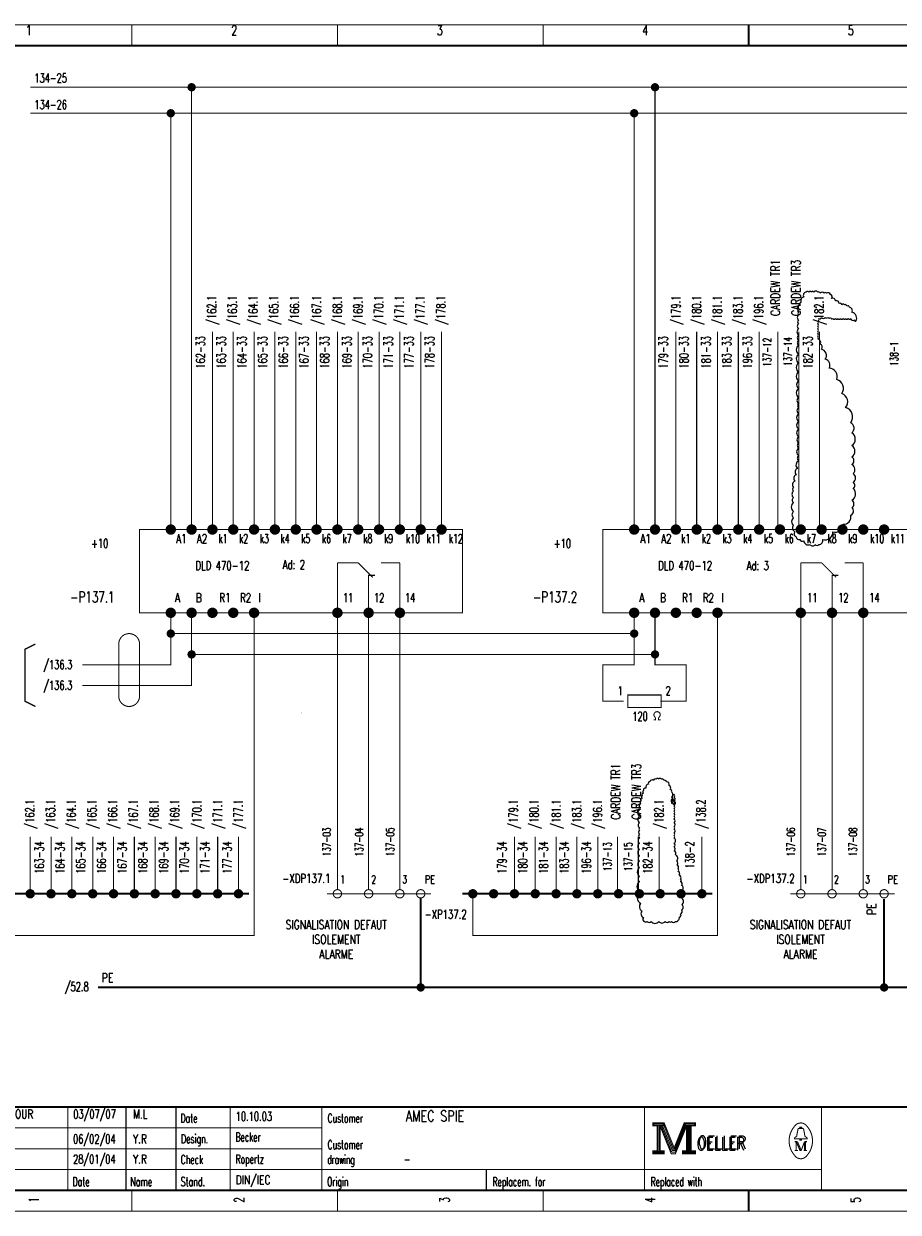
# Model space of a CAD drawing. Header units: centimetres. Extents: x 0 to 491, y -1040 to 69.
# Tile 132 of 181: x 353 to 374, y -520 to -491. Entities that reach past the tile are written whole.
import ezdxf
from ezdxf.enums import TextEntityAlignment as Align

# ---------------------------------------------------------------- set-up
doc = ezdxf.new("R2010")
doc.units = ezdxf.units.CM
doc.header["$MEASUREMENT"] = 0
doc.linetypes.add('GESTRICHELT', pattern=[3.75, 3, -0.75])
doc.linetypes.add('STRICH-PUNKT', pattern=[4.7, 3, -0.75, 0.2, -0.75])
doc.layers.get('0').update_dxf_attribs({"color": 9, "linetype": 'CONTINUOUS'})
doc.styles.get("Standard").update_dxf_attribs({"font": 'romans.shx', "bigfont": 'TXT.shx'})

# ---------------------------------------------------------------- blocks, each defined once
blk = doc.blocks.new('BCIRCLE_FILLED')
at = {"color": 0, "linetype": 'Continuous', "const_width": 1, "flags": 128}
blk.add_lwpolyline([(0.5, 0, 1), (-0.5, 0, 1)], format="xyb", close=True, dxfattribs=at)

msp = doc.modelspace()

# ---------------------------------------------------------------- linework, layer by layer
at = {"color": 7, "flags": 128}
for points, const_width in [([(350, -505.75), (350, -491.5), (390.5, -491.5), (390.5, -520), (350, -520), (350, -505.75)], 0.025), ([(384.851, -493), (353, -493)], 0.025), ([(356.875, -493), (356.875, -503.625)], 0.025), ([(368, -493), (368, -503.625)], 0.025), ([(384.851, -493.625), (353, -493.625)], 0.025), ([(356.375, -493.625), (356.375, -503.625)], 0.025), ([(367.5, -493.625), (367.5, -503.625)], 0.025), ([(357.375, -498.875), (357.375, -503.625)], 0.025), ([(357.875, -498.875), (357.875, -503.625)], 0.025), ([(358.375, -498.875), (358.375, -503.625)], 0.025), ([(358.875, -498.875), (358.875, -503.625)], 0.025), ([(359.375, -498.875), (359.375, -503.625)], 0.025), ([(359.875, -498.875), (359.875, -503.625)], 0.025), ([(360.375, -498.875), (360.375, -503.625)], 0.025), ([(360.875, -498.875), (360.875, -503.625)], 0.025), ([(361.375, -498.875), (361.375, -503.625)], 0.025), ([(361.875, -498.875), (361.875, -503.625)], 0.025), ([(362.375, -498.875), (362.375, -503.625)], 0.025), ([(362.875, -498.875), (362.875, -503.625)], 0.025), ([(368.5, -498.875), (368.5, -503.625)], 0.025), ([(369, -498.875), (369, -503.625)], 0.025), ([(369.5, -498.875), (369.5, -503.625)], 0.025), ([(370, -498.875), (370, -503.625)], 0.025), ([(370.5, -498.875), (370.5, -503.625)], 0.025), ([(370.95, -498.875), (370.95, -503.6)], 0.025), ([(371.45, -498.875), (371.45, -503.6)], 0.025), ([(371.95, -498.875), (371.95, -503.625)], 0.025), ([(361.125, -505.525), (361.125, -504.725), (361.275, -504.725)], 0.025), ([(372.25, -505.525), (372.25, -504.725), (372.4, -504.725)], 0.025), ([(352.5, -512.425), (352.5, -513.375), (358.375, -513.375), (358.375, -505.625)], 0.025), ([(354.25, -506.875), (356.375, -506.875), (356.375, -505.625)], 0.025), ([(354.25, -507.375), (356.875, -507.375), (356.875, -505.625)], 0.025), ([(367.5, -505.625), (367.5, -506.125), (356.375, -506.125)], 0.025), ([(368, -505.625), (368, -506.625), (356.875, -506.625)], 0.025), ([(360.375, -512.275), (360.375, -505.625)], 0.025), ([(361.125, -512.275), (361.125, -505.625)], 0.025), ([(361.875, -512.275), (361.875, -505.625)], 0.025), ([(369.5, -505.625), (369.5, -513.375), (363.625, -513.375), (363.625, -512.425)], 0.025), ([(371.5, -512.275), (371.5, -505.625)], 0.025), ([(372.25, -512.275), (372.25, -505.625)], 0.025), ([(373, -512.275), (373, -505.625)], 0.025), ([(355.4, -506.125), (355.35, -506.125)], 0.025), ([(367.5, -506.125), (367.5, -506.875), (366.75, -506.875), (366.75, -507.75), (367.25, -507.75)], 0.025), ([(353.125, -506.375), (352.875, -506.5), (352.875, -507.75), (353.125, -507.875), (353.125, -507.875)], 0.03), ([(368, -506.625), (368, -506.875), (368.75, -506.875), (368.75, -507.75), (368.125, -507.75)], 0.025), ([(359.51, -508.025), (359.5, -508.025)], 0.025), ([(368.015, -508.145), (368.015, -508.195), (367.965, -508.195)], 0.025), ([(368.085, -508.145), (368.085, -508.195), (368.135, -508.195)], 0.025), ([(353, -511), (353, -512.375)], 0.025), ([(353.5, -511), (353.5, -512.375)], 0.025), ([(354, -511), (354, -512.375)], 0.025), ([(354.5, -511), (354.5, -512.375)], 0.025), ([(355, -511), (355, -512.375)], 0.025), ([(355.5, -511), (355.5, -512.375)], 0.025), ([(356, -511), (356, -512.375)], 0.025), ([(356.5, -511), (356.5, -512.375)], 0.025), ([(357, -511), (357, -512.375)], 0.025), ([(357.5, -511), (357.5, -512.375)], 0.025), ([(358, -511), (358, -512.375)], 0.025), ([(364.625, -511), (364.625, -512.375)], 0.025), ([(365.125, -511), (365.125, -512.375)], 0.025), ([(365.625, -511), (365.625, -512.375)], 0.025), ([(366.125, -511), (366.125, -512.375)], 0.025), ([(366.625, -511), (366.625, -512.375)], 0.025), ([(367.1, -511), (367.1, -512.35)], 0.025), ([(367.6, -511), (367.6, -512.35)], 0.025), ([(368.1, -511), (368.1, -512.375)], 0.025), ([(369.125, -512.375), (369.125, -511)], 0.025), ([(367.95, -517.88), (367.95, -517.95), (368.05, -517.95), (368.05, -518.55), (367.95, -518.55), (367.95, -518.62), (368.22, -518.62), (368.22, -518.55), (368.12, -518.55), (368.12, -517.95), (368.22, -517.95), (368.22, -517.88), (367.95, -517.88)], 0.025), ([(368.22, -517.88), (368.46, -518.48), (368.7, -517.88)], 0.025), ([(368.7, -517.88), (368.7, -517.95), (368.8, -517.95), (368.8, -518.55), (368.7, -518.55), (368.7, -518.62), (368.97, -518.62), (368.97, -518.55), (368.87, -518.55), (368.87, -517.95), (368.97, -517.95), (368.97, -517.88), (368.7, -517.88)], 0.025), ([(368.07, -517.93), (368.07, -518.57), (368.1, -518.57), (368.1, -517.93)], 0.025), ([(368.12, -517.95), (368.39, -518.62), (368.49, -518.62), (368.76, -517.95)], 0.025), ([(368.18, -517.95), (368.42, -518.54), (368.46, -518.54)], 0.025), ([(368.22, -517.95), (368.44, -518.51), (368.47, -518.51)], 0.025), ([(368.46, -518.58), (368.49, -518.58), (368.74, -517.95)], 0.025), ([(368.46, -518.54), (368.48, -518.54), (368.72, -517.95)], 0.025), ([(368.76, -517.95), (368.76, -518.55), (368.66, -518.55), (368.66, -518.62), (368.71, -518.62)], 0.025), ([(368.78, -517.93), (368.78, -518.57), (368.83, -518.57), (368.83, -517.93), (368.85, -517.93), (368.85, -518.57)], 0.025), ([(371.48, -518.26), (371.35, -518.26), (371.35, -518.24), (371.4, -518.2), (371.43, -518.04)], 0.025), ([(371.48, -518.01), (371.48, -517.98), (371.52, -517.98), (371.52, -518.01)], 0.025), ([(371.52, -518.26), (371.65, -518.26), (371.65, -518.24), (371.6, -518.2), (371.57, -518.04)], 0.025), ([(371.39, -518.33), (371.39, -518.54), (371.35, -518.54)], 0.025), ([(371.39, -518.33), (371.48, -518.54), (371.51, -518.54)], 0.025)]:
    msp.add_lwpolyline(points, dxfattribs=dict(at, const_width=const_width))
for points, const_width in [([(350, -491.5), (390.5, -491.5), (390.5, -520), (350, -520)], 0.025), ([(350.5, -492), (390, -492), (390, -519.5), (350.5, -519.5)], 0.05), ([(350.5, -492), (390, -492), (390, -519.5), (350.5, -519.5)], 0.025), ([(355.625, -503.625), (363.375, -503.625), (363.375, -505.625), (355.625, -505.625)], 0.025), ([(366.75, -503.625), (374.5, -503.625), (374.5, -505.625), (366.75, -505.625)], 0.025), ([(367.35, -507.9), (368.15, -507.9), (368.15, -507.6), (367.35, -507.6)], 0.025), ([(367.97, -517.9), (368.2, -517.9), (368.2, -517.93), (367.97, -517.93)], 0.025), ([(368.72, -517.9), (368.95, -517.9), (368.95, -517.93), (368.72, -517.93)], 0.025), ([(371.48, -518.26), (371.52, -518.26), (371.52, -518.29), (371.48, -518.29)], 0.025), ([(367.97, -518.57), (368.2, -518.57), (368.2, -518.6), (367.97, -518.6)], 0.025), ([(368.68, -518.57), (368.95, -518.57), (368.95, -518.6), (368.68, -518.6)], 0.025)]:
    msp.add_lwpolyline(points, close=True, dxfattribs=dict(at, const_width=const_width))
at = {"color": 7}
for points, const_width in [([(355.438, -491.5), (355.438, -492)], 0.025), ([(360.375, -491.5), (360.375, -492)], 0.025), ([(365.312, -491.5), (365.312, -492)], 0.025), ([(370.25, -492), (370.25, -491.5)], 0.05), ([(370.25, -491.5), (370.25, -492)], 0.025), ([(360.375, -504.425), (360.875, -504.425)], 0.025), ([(360.375, -505.525), (360.375, -504.425)], 0.025), ([(360.875, -504.425), (361.225, -504.775)], 0.025), ([(361.875, -504.425), (361.425, -504.425)], 0.025), ([(361.875, -505.525), (361.875, -504.425)], 0.025), ([(371.5, -504.425), (372, -504.425)], 0.025), ([(371.5, -505.525), (371.5, -504.425)], 0.025), ([(372, -504.425), (372.35, -504.775)], 0.025), ([(373, -504.425), (372.55, -504.425)], 0.025), ([(373, -505.525), (373, -504.425)], 0.025), ([(352.25, -512.375), (358.25, -512.375)], 0.05), ([(363.375, -512.375), (369.375, -512.375)], 0.05), ([(390, -517.5), (350.5, -517.5)], 0.05), ([(353.9, -519.5), (353.9, -517.5)], 0.025), ([(355.3, -519.5), (355.3, -517.5)], 0.025), ([(356.5, -517.5), (356.5, -519.5)], 0.025), ([(357.8, -517.5), (357.8, -519.5)], 0.025), ([(360, -517.5), (360, -519.5)], 0.025), ([(367.75, -517.5), (367.75, -519.5)], 0.025), ([(372, -517.5), (372, -519.5)], 0.025), ([(350.5, -518), (360, -518)], 0.025), ([(368.15, -517.95), (368.4, -518.58)], 0.025), ([(368.47, -518.51), (368.7, -517.94)], 0.025), ([(371.46, -518.01), (371.55, -518.01)], 0.025), ([(371.35, -518.33), (371.42, -518.33)], 0.025), ([(371.42, -518.33), (371.51, -518.54)], 0.025), ([(371.51, -518.54), (371.59, -518.33)], 0.025), ([(371.59, -518.54), (371.59, -518.33)], 0.025), ([(371.59, -518.33), (371.65, -518.33)], 0.025), ([(371.61, -518.33), (371.61, -518.54)], 0.025), ([(350.5, -518.5), (360, -518.5)], 0.025), ([(368.4, -518.58), (368.46, -518.58)], 0.025), ([(371.39, -518.54), (371.43, -518.54)], 0.025), ([(371.65, -518.54), (371.57, -518.54)], 0.025), ([(350.5, -519), (372, -519)], 0.025), ([(363.95, -519), (363.95, -519.5)], 0.025), ([(355.438, -520), (355.438, -519.5)], 0.025), ([(360.375, -520), (360.375, -519.5)], 0.025), ([(365.312, -520), (365.312, -519.5)], 0.025), ([(370.25, -519.5), (370.25, -520)], 0.05), ([(370.25, -520), (370.25, -519.5)], 0.025)]:
    msp.add_lwpolyline(points, dxfattribs=dict(at, const_width=const_width))
at = {"linetype": 'Continuous'}
for points in [[(372.821, -498.62, 0.520567), (372.729, -498.407, 0.520567), (372.668, -498.285, 0.520567), (372.607, -498.255, 0.520567), (372.546, -498.224, 0.520567), (372.485, -498.224, 0.520567), (372.424, -498.194, 0.520567), (372.333, -498.133, 0.520567), (372.241, -498.072, 0.520567), (372.211, -497.98, 0.520567), (372.119, -497.95, 0.520567), (372.058, -497.95, 0.520567), (371.967, -497.95, 0.520567), (371.906, -497.919, 0.520567), (371.814, -497.919, 0.520567), (371.753, -497.919, 0.520567), (371.692, -497.919, 0.520567), (371.631, -497.919, 0.520567), (371.57, -498.041, 0.520567), (371.509, -498.163, 0.520567), (371.479, -498.224, 0.520567), (371.448, -498.316, 0.520567), (371.448, -498.407, 0.520567), (371.448, -498.468, 0.520567), (371.448, -498.59, 0.520567), (371.448, -498.681, 0.520567), (371.448, -498.803, 0.520567), (371.448, -498.956, 0.520567), (371.448, -499.078, 0.520567), (371.448, -499.199, 0.520567), (371.448, -499.413, 0.520567), (371.448, -499.626, 0.520567), (371.448, -499.839, 0.520567), (371.448, -500.053, 0.520567), (371.448, -500.236, 0.520567), (371.448, -500.449, 0.520567), (371.448, -500.601, 0.520567), (371.448, -500.693, 0.520567), (371.448, -500.845, 0.520567), (371.448, -501.028, 0.520567), (371.448, -501.211, 0.520567), (371.448, -501.394, 0.520567), (371.448, -501.546, 0.520567), (371.448, -501.668, 0.520567), (371.448, -501.851, 0.520567), (371.448, -501.973, 0.520567), (371.418, -502.156, 0.520567), (371.387, -502.308, 0.520567), (371.357, -502.46, 0.520567), (371.326, -502.613, 0.520567), (371.326, -502.704, 0.520567), (371.326, -502.857, 0.520567), (371.326, -502.978, 0.520567), (371.326, -503.192, 0.520567), (371.326, -503.344, 0.520567), (371.326, -503.527, 0.520567), (371.357, -503.679, 0.520567), (371.387, -503.801, 0.520567), (371.479, -503.862, 0.520567), (371.57, -503.893, 0.520567), (371.723, -503.984, 0.520567), (371.845, -503.984, 0.520567), (371.936, -503.984, 0.520567), (372.028, -503.862, 0.520567), (372.272, -503.679, 0.520567), (372.516, -503.497, 0.520567), (372.699, -503.283, 0.520567), (372.729, -503.1, 0.520567), (372.729, -502.918, 0.520567), (372.76, -502.643, 0.520567), (372.76, -502.491, 0.520567), (372.76, -502.278, 0.520567), (372.729, -502.064, 0.520567), (372.729, -501.881, 0.520567), (372.729, -501.607, 0.520567), (372.729, -501.302, 0.520567), (372.699, -501.058, 0.520567), (372.577, -500.693, 0.520567), (372.485, -500.358, 0.520567), (372.363, -500.022, 0.520567), (372.18, -499.748, 0.520567), (372.089, -499.535, 0.520567), (371.997, -499.291, 0.520567), (371.967, -499.169, 0.520567), (371.906, -499.047, 0.520567), (371.906, -498.986, 0.520567), (371.906, -498.925, 0.520567), (371.906, -498.864, 0.520567), (371.906, -498.803, 0.520567), (371.906, -498.742, 0.520567), (371.906, -498.681, 0.520567), (371.906, -498.62, 0.520567), (371.936, -498.559, 0.520567), (371.997, -498.529, 0.520567), (372.089, -498.529, 0.520567), (372.15, -498.529, 0.520567), (372.211, -498.529, 0.520567), (372.272, -498.559, 0.520567), (372.333, -498.559, 0.520567), (372.394, -498.559, 0.520567), (372.455, -498.559, 0.520567), (372.516, -498.559, 0.520567), (372.577, -498.559, 0.520567), (372.638, -498.559, 0.520567), (372.699, -498.559, 0.520567), (372.79, -498.59, 0.520567)], [(368.398, -510.205, 0.520567), (368.398, -510.051, 0.520567), (368.398, -509.928, 0.520567), (368.367, -509.867, 0.520567), (368.336, -509.774, 0.520567), (368.275, -509.682, 0.520567), (368.213, -509.651, 0.520567), (368.152, -509.62, 0.520567), (368.09, -509.62, 0.520567), (368.028, -509.62, 0.520567), (367.967, -509.651, 0.520567), (367.874, -509.682, 0.520567), (367.843, -509.743, 0.520567), (367.782, -509.836, 0.520567), (367.72, -509.897, 0.520567), (367.72, -509.959, 0.520567), (367.689, -510.021, 0.520567), (367.689, -510.082, 0.520567), (367.659, -510.144, 0.520567), (367.659, -510.205, 0.520567), (367.628, -510.298, 0.520567), (367.628, -510.359, 0.520567), (367.628, -510.513, 0.520567), (367.628, -510.667, 0.520567), (367.628, -510.79, 0.520567), (367.628, -510.852, 0.520567), (367.628, -510.944, 0.520567), (367.628, -511.036, 0.520567), (367.628, -511.16, 0.520567), (367.628, -511.313, 0.520567), (367.628, -511.467, 0.520567), (367.628, -511.591, 0.520567), (367.628, -511.744, 0.520567), (367.628, -511.96, 0.520567), (367.628, -512.083, 0.520567), (367.628, -512.329, 0.520567), (367.659, -512.606, 0.520567), (367.689, -512.791, 0.520567), (367.72, -512.945, 0.520567), (367.751, -513.037, 0.520567), (367.813, -513.037, 0.520567), (367.905, -513.037, 0.520567), (368.09, -513.037, 0.520567), (368.244, -513.037, 0.520567), (368.336, -513.037, 0.520567), (368.398, -513.037, 0.520567), (368.49, -513.037, 0.520567), (368.552, -513.007, 0.520567), (368.583, -512.945, 0.520567), (368.614, -512.853, 0.520567), (368.644, -512.76, 0.520567), (368.644, -512.637, 0.520567), (368.644, -512.483, 0.520567), (368.644, -512.391, 0.520567), (368.644, -512.299, 0.520567), (368.644, -512.175, 0.520567), (368.614, -512.083, 0.520567), (368.614, -512.022, 0.520567), (368.583, -511.929, 0.520567), (368.552, -511.837, 0.520567), (368.552, -511.775, 0.520567), (368.521, -511.683, 0.520567), (368.521, -511.591, 0.520567), (368.49, -511.437, 0.520567), (368.46, -511.344, 0.520567), (368.46, -511.252, 0.520567), (368.46, -511.16, 0.520567), (368.46, -511.036, 0.520567), (368.46, -510.975, 0.520567), (368.46, -510.913, 0.520567), (368.46, -510.821, 0.520567), (368.46, -510.759, 0.520567), (368.46, -510.667, 0.520567), (368.46, -510.575, 0.520567), (368.46, -510.513, 0.520567), (368.46, -510.452, 0.520567), (368.46, -510.39, 0.520567), (368.46, -510.328, 0.520567), (368.46, -510.267, 0.520567), (368.46, -510.205, 0.520567), (368.46, -510.144, 0.520567), (368.46, -510.051, 0.520567), (368.46, -509.99, 0.520567), (368.429, -510.113, 0.520567), (368.429, -510.205, 0.520567), (368.479, -510.224, 0.520567), (368.479, -510.165, 0.520567), (368.449, -510.12, 0.520567), (368.397, -510.113, 0.520567), (368.404, -510.172, 0.520567)]]:
    msp.add_lwpolyline(points, format="xyb", close=True, dxfattribs=at)
at = {"color": 7, "flags": 128}
for points, const_width in [([(356.475, -503.625, 1), (356.275, -503.625, 1)], 0.05), ([(356.425, -503.625, 1), (356.325, -503.625, 1)], 0.05), ([(356.4, -503.625, 1), (356.35, -503.625, 1)], 0.05), ([(356.975, -503.625, 1), (356.775, -503.625, 1)], 0.05), ([(356.925, -503.625, 1), (356.825, -503.625, 1)], 0.05), ([(356.9, -503.625, 1), (356.85, -503.625, 1)], 0.05), ([(357.475, -503.625, 1), (357.275, -503.625, 1)], 0.05), ([(357.425, -503.625, 1), (357.325, -503.625, 1)], 0.05), ([(357.4, -503.625, 1), (357.35, -503.625, 1)], 0.05), ([(357.975, -503.625, 1), (357.775, -503.625, 1)], 0.05), ([(357.925, -503.625, 1), (357.825, -503.625, 1)], 0.05), ([(357.9, -503.625, 1), (357.85, -503.625, 1)], 0.05), ([(358.475, -503.625, 1), (358.275, -503.625, 1)], 0.05), ([(358.425, -503.625, 1), (358.325, -503.625, 1)], 0.05), ([(358.4, -503.625, 1), (358.35, -503.625, 1)], 0.05), ([(358.975, -503.625, 1), (358.775, -503.625, 1)], 0.05), ([(358.925, -503.625, 1), (358.825, -503.625, 1)], 0.05), ([(358.9, -503.625, 1), (358.85, -503.625, 1)], 0.05), ([(359.475, -503.625, 1), (359.275, -503.625, 1)], 0.05), ([(359.425, -503.625, 1), (359.325, -503.625, 1)], 0.05), ([(359.4, -503.625, 1), (359.35, -503.625, 1)], 0.05), ([(359.975, -503.625, 1), (359.775, -503.625, 1)], 0.05), ([(359.925, -503.625, 1), (359.825, -503.625, 1)], 0.05), ([(359.9, -503.625, 1), (359.85, -503.625, 1)], 0.05), ([(360.475, -503.625, 1), (360.275, -503.625, 1)], 0.05), ([(360.425, -503.625, 1), (360.325, -503.625, 1)], 0.05), ([(360.4, -503.625, 1), (360.35, -503.625, 1)], 0.05), ([(360.975, -503.625, 1), (360.775, -503.625, 1)], 0.05), ([(360.925, -503.625, 1), (360.825, -503.625, 1)], 0.05), ([(360.9, -503.625, 1), (360.85, -503.625, 1)], 0.05), ([(361.475, -503.625, 1), (361.275, -503.625, 1)], 0.05), ([(361.425, -503.625, 1), (361.325, -503.625, 1)], 0.05), ([(361.4, -503.625, 1), (361.35, -503.625, 1)], 0.05), ([(361.975, -503.625, 1), (361.775, -503.625, 1)], 0.05), ([(361.925, -503.625, 1), (361.825, -503.625, 1)], 0.05), ([(361.9, -503.625, 1), (361.85, -503.625, 1)], 0.05), ([(362.475, -503.625, 1), (362.275, -503.625, 1)], 0.05), ([(362.425, -503.625, 1), (362.325, -503.625, 1)], 0.05), ([(362.4, -503.625, 1), (362.35, -503.625, 1)], 0.05), ([(362.975, -503.625, 1), (362.775, -503.625, 1)], 0.05), ([(362.925, -503.625, 1), (362.825, -503.625, 1)], 0.05), ([(362.9, -503.625, 1), (362.85, -503.625, 1)], 0.05), ([(367.6, -503.625, 1), (367.4, -503.625, 1)], 0.05), ([(367.55, -503.625, 1), (367.45, -503.625, 1)], 0.05), ([(367.525, -503.625, 1), (367.475, -503.625, 1)], 0.05), ([(368.1, -503.625, 1), (367.9, -503.625, 1)], 0.05), ([(368.05, -503.625, 1), (367.95, -503.625, 1)], 0.05), ([(368.025, -503.625, 1), (367.975, -503.625, 1)], 0.05), ([(368.6, -503.625, 1), (368.4, -503.625, 1)], 0.05), ([(368.55, -503.625, 1), (368.45, -503.625, 1)], 0.05), ([(368.525, -503.625, 1), (368.475, -503.625, 1)], 0.05), ([(369.1, -503.625, 1), (368.9, -503.625, 1)], 0.05), ([(369.05, -503.625, 1), (368.95, -503.625, 1)], 0.05), ([(369.025, -503.625, 1), (368.975, -503.625, 1)], 0.05), ([(369.6, -503.625, 1), (369.4, -503.625, 1)], 0.05), ([(369.55, -503.625, 1), (369.45, -503.625, 1)], 0.05), ([(369.525, -503.625, 1), (369.475, -503.625, 1)], 0.05), ([(370.1, -503.625, 1), (369.9, -503.625, 1)], 0.05), ([(370.05, -503.625, 1), (369.95, -503.625, 1)], 0.05), ([(370.025, -503.625, 1), (369.975, -503.625, 1)], 0.05), ([(370.6, -503.625, 1), (370.4, -503.625, 1)], 0.05), ([(370.55, -503.625, 1), (370.45, -503.625, 1)], 0.05), ([(370.525, -503.625, 1), (370.475, -503.625, 1)], 0.05), ([(371.1, -503.625, 1), (370.9, -503.625, 1)], 0.05), ([(371.05, -503.625, 1), (370.95, -503.625, 1)], 0.05), ([(371.025, -503.625, 1), (370.975, -503.625, 1)], 0.05), ([(371.6, -503.625, 1), (371.4, -503.625, 1)], 0.05), ([(371.55, -503.625, 1), (371.45, -503.625, 1)], 0.05), ([(371.525, -503.625, 1), (371.475, -503.625, 1)], 0.05), ([(372.1, -503.625, 1), (371.9, -503.625, 1)], 0.05), ([(372.05, -503.625, 1), (371.95, -503.625, 1)], 0.05), ([(372.025, -503.625, 1), (371.975, -503.625, 1)], 0.05), ([(372.6, -503.625, 1), (372.4, -503.625, 1)], 0.05), ([(372.55, -503.625, 1), (372.45, -503.625, 1)], 0.05), ([(372.525, -503.625, 1), (372.475, -503.625, 1)], 0.05), ([(373.1, -503.625, 1), (372.9, -503.625, 1)], 0.05), ([(373.05, -503.625, 1), (372.95, -503.625, 1)], 0.05), ([(373.025, -503.625, 1), (372.975, -503.625, 1)], 0.05), ([(373.6, -503.625, 1), (373.4, -503.625, 1)], 0.05), ([(373.55, -503.625, 1), (373.45, -503.625, 1)], 0.05), ([(373.525, -503.625, 1), (373.475, -503.625, 1)], 0.05), ([(356.475, -505.625, 1), (356.275, -505.625, 1)], 0.05), ([(356.425, -505.625, 1), (356.325, -505.625, 1)], 0.05), ([(356.4, -505.625, 1), (356.35, -505.625, 1)], 0.05), ([(356.975, -505.625, 1), (356.775, -505.625, 1)], 0.05), ([(356.925, -505.625, 1), (356.825, -505.625, 1)], 0.05), ([(356.9, -505.625, 1), (356.85, -505.625, 1)], 0.05), ([(357.475, -505.625, 1), (357.275, -505.625, 1)], 0.05), ([(357.425, -505.625, 1), (357.325, -505.625, 1)], 0.05), ([(357.4, -505.625, 1), (357.35, -505.625, 1)], 0.05), ([(357.975, -505.625, 1), (357.775, -505.625, 1)], 0.05), ([(357.925, -505.625, 1), (357.825, -505.625, 1)], 0.05), ([(357.9, -505.625, 1), (357.85, -505.625, 1)], 0.05), ([(358.475, -505.625, 1), (358.275, -505.625, 1)], 0.05), ([(358.425, -505.625, 1), (358.325, -505.625, 1)], 0.05), ([(358.4, -505.625, 1), (358.35, -505.625, 1)], 0.05), ([(360.475, -505.625, 1), (360.275, -505.625, 1)], 0.05), ([(360.425, -505.625, 1), (360.325, -505.625, 1)], 0.05), ([(360.4, -505.625, 1), (360.35, -505.625, 1)], 0.05), ([(361.225, -505.625, 1), (361.025, -505.625, 1)], 0.05), ([(361.175, -505.625, 1), (361.075, -505.625, 1)], 0.05), ([(361.15, -505.625, 1), (361.1, -505.625, 1)], 0.05), ([(361.975, -505.625, 1), (361.775, -505.625, 1)], 0.05), ([(361.925, -505.625, 1), (361.825, -505.625, 1)], 0.05), ([(361.9, -505.625, 1), (361.85, -505.625, 1)], 0.05), ([(367.6, -505.625, 1), (367.4, -505.625, 1)], 0.05), ([(367.55, -505.625, 1), (367.45, -505.625, 1)], 0.05), ([(367.525, -505.625, 1), (367.475, -505.625, 1)], 0.05), ([(368.1, -505.625, 1), (367.9, -505.625, 1)], 0.05), ([(368.05, -505.625, 1), (367.95, -505.625, 1)], 0.05), ([(368.025, -505.625, 1), (367.975, -505.625, 1)], 0.05), ([(368.6, -505.625, 1), (368.4, -505.625, 1)], 0.05), ([(368.55, -505.625, 1), (368.45, -505.625, 1)], 0.05), ([(368.525, -505.625, 1), (368.475, -505.625, 1)], 0.05), ([(369.1, -505.625, 1), (368.9, -505.625, 1)], 0.05), ([(369.05, -505.625, 1), (368.95, -505.625, 1)], 0.05), ([(369.025, -505.625, 1), (368.975, -505.625, 1)], 0.05), ([(369.6, -505.625, 1), (369.4, -505.625, 1)], 0.05), ([(369.55, -505.625, 1), (369.45, -505.625, 1)], 0.05), ([(369.525, -505.625, 1), (369.475, -505.625, 1)], 0.05), ([(371.6, -505.625, 1), (371.4, -505.625, 1)], 0.05), ([(371.55, -505.625, 1), (371.45, -505.625, 1)], 0.05), ([(371.525, -505.625, 1), (371.475, -505.625, 1)], 0.05), ([(372.35, -505.625, 1), (372.15, -505.625, 1)], 0.05), ([(372.3, -505.625, 1), (372.2, -505.625, 1)], 0.05), ([(372.275, -505.625, 1), (372.225, -505.625, 1)], 0.05), ([(373.1, -505.625, 1), (372.9, -505.625, 1)], 0.05), ([(373.05, -505.625, 1), (372.95, -505.625, 1)], 0.05), ([(373.025, -505.625, 1), (372.975, -505.625, 1)], 0.05), ([(353.1, -512.375, 1), (352.9, -512.375, 1)], 0.025), ([(353.075, -512.375, 1), (352.925, -512.375, 1)], 0.025), ([(353.05, -512.375, 1), (352.95, -512.375, 1)], 0.025), ([(353.025, -512.375, 1), (352.975, -512.375, 1)], 0.025), ([(353.6, -512.375, 1), (353.4, -512.375, 1)], 0.025), ([(353.575, -512.375, 1), (353.425, -512.375, 1)], 0.025), ([(353.55, -512.375, 1), (353.45, -512.375, 1)], 0.025), ([(353.525, -512.375, 1), (353.475, -512.375, 1)], 0.025), ([(354.1, -512.375, 1), (353.9, -512.375, 1)], 0.025), ([(354.075, -512.375, 1), (353.925, -512.375, 1)], 0.025), ([(354.05, -512.375, 1), (353.95, -512.375, 1)], 0.025), ([(354.025, -512.375, 1), (353.975, -512.375, 1)], 0.025), ([(354.6, -512.375, 1), (354.4, -512.375, 1)], 0.025), ([(354.575, -512.375, 1), (354.425, -512.375, 1)], 0.025), ([(354.55, -512.375, 1), (354.45, -512.375, 1)], 0.025), ([(354.525, -512.375, 1), (354.475, -512.375, 1)], 0.025), ([(355.1, -512.375, 1), (354.9, -512.375, 1)], 0.025), ([(355.075, -512.375, 1), (354.925, -512.375, 1)], 0.025), ([(355.05, -512.375, 1), (354.95, -512.375, 1)], 0.025), ([(355.025, -512.375, 1), (354.975, -512.375, 1)], 0.025), ([(355.6, -512.375, 1), (355.4, -512.375, 1)], 0.025), ([(355.575, -512.375, 1), (355.425, -512.375, 1)], 0.025), ([(355.55, -512.375, 1), (355.45, -512.375, 1)], 0.025), ([(355.525, -512.375, 1), (355.475, -512.375, 1)], 0.025), ([(356.1, -512.375, 1), (355.9, -512.375, 1)], 0.025), ([(356.075, -512.375, 1), (355.925, -512.375, 1)], 0.025), ([(356.05, -512.375, 1), (355.95, -512.375, 1)], 0.025), ([(356.025, -512.375, 1), (355.975, -512.375, 1)], 0.025), ([(356.6, -512.375, 1), (356.4, -512.375, 1)], 0.025), ([(356.575, -512.375, 1), (356.425, -512.375, 1)], 0.025), ([(356.55, -512.375, 1), (356.45, -512.375, 1)], 0.025), ([(356.525, -512.375, 1), (356.475, -512.375, 1)], 0.025), ([(357.1, -512.375, 1), (356.9, -512.375, 1)], 0.025), ([(357.075, -512.375, 1), (356.925, -512.375, 1)], 0.025), ([(357.05, -512.375, 1), (356.95, -512.375, 1)], 0.025), ([(357.025, -512.375, 1), (356.975, -512.375, 1)], 0.025), ([(357.6, -512.375, 1), (357.4, -512.375, 1)], 0.025), ([(357.575, -512.375, 1), (357.425, -512.375, 1)], 0.025), ([(357.55, -512.375, 1), (357.45, -512.375, 1)], 0.025), ([(357.525, -512.375, 1), (357.475, -512.375, 1)], 0.025), ([(358.1, -512.375, 1), (357.9, -512.375, 1)], 0.025), ([(358.075, -512.375, 1), (357.925, -512.375, 1)], 0.025), ([(358.05, -512.375, 1), (357.95, -512.375, 1)], 0.025), ([(358.025, -512.375, 1), (357.975, -512.375, 1)], 0.025), ([(360.475, -512.375, 1), (360.275, -512.375, 1)], 0.025), ([(361.225, -512.375, 1), (361.025, -512.375, 1)], 0.025), ([(361.975, -512.375, 1), (361.775, -512.375, 1)], 0.025), ([(362.475, -512.375, 1), (362.275, -512.375, 1)], 0.025), ([(363.725, -512.375, 1), (363.525, -512.375, 1)], 0.025), ([(363.7, -512.375, 1), (363.55, -512.375, 1)], 0.025), ([(363.675, -512.375, 1), (363.575, -512.375, 1)], 0.025), ([(363.65, -512.375, 1), (363.6, -512.375, 1)], 0.025), ([(364.225, -512.375, 1), (364.025, -512.375, 1)], 0.025), ([(364.2, -512.375, 1), (364.05, -512.375, 1)], 0.025), ([(364.175, -512.375, 1), (364.075, -512.375, 1)], 0.025), ([(364.15, -512.375, 1), (364.1, -512.375, 1)], 0.025), ([(364.725, -512.375, 1), (364.525, -512.375, 1)], 0.025), ([(364.7, -512.375, 1), (364.55, -512.375, 1)], 0.025), ([(364.675, -512.375, 1), (364.575, -512.375, 1)], 0.025), ([(364.65, -512.375, 1), (364.6, -512.375, 1)], 0.025), ([(365.225, -512.375, 1), (365.025, -512.375, 1)], 0.025), ([(365.2, -512.375, 1), (365.05, -512.375, 1)], 0.025), ([(365.175, -512.375, 1), (365.075, -512.375, 1)], 0.025), ([(365.15, -512.375, 1), (365.1, -512.375, 1)], 0.025), ([(365.725, -512.375, 1), (365.525, -512.375, 1)], 0.025), ([(365.7, -512.375, 1), (365.55, -512.375, 1)], 0.025), ([(365.675, -512.375, 1), (365.575, -512.375, 1)], 0.025), ([(365.65, -512.375, 1), (365.6, -512.375, 1)], 0.025), ([(366.225, -512.375, 1), (366.025, -512.375, 1)], 0.025), ([(366.2, -512.375, 1), (366.05, -512.375, 1)], 0.025), ([(366.175, -512.375, 1), (366.075, -512.375, 1)], 0.025), ([(366.15, -512.375, 1), (366.1, -512.375, 1)], 0.025), ([(366.725, -512.375, 1), (366.525, -512.375, 1)], 0.025), ([(366.7, -512.375, 1), (366.55, -512.375, 1)], 0.025), ([(366.675, -512.375, 1), (366.575, -512.375, 1)], 0.025), ([(366.65, -512.375, 1), (366.6, -512.375, 1)], 0.025), ([(367.225, -512.375, 1), (367.025, -512.375, 1)], 0.025), ([(367.2, -512.375, 1), (367.05, -512.375, 1)], 0.025), ([(367.175, -512.375, 1), (367.075, -512.375, 1)], 0.025), ([(367.15, -512.375, 1), (367.1, -512.375, 1)], 0.025), ([(367.725, -512.375, 1), (367.525, -512.375, 1)], 0.025), ([(367.7, -512.375, 1), (367.55, -512.375, 1)], 0.025), ([(367.675, -512.375, 1), (367.575, -512.375, 1)], 0.025), ([(367.65, -512.375, 1), (367.6, -512.375, 1)], 0.025), ([(368.225, -512.375, 1), (368.025, -512.375, 1)], 0.025), ([(368.2, -512.375, 1), (368.05, -512.375, 1)], 0.025), ([(368.175, -512.375, 1), (368.075, -512.375, 1)], 0.025), ([(368.15, -512.375, 1), (368.1, -512.375, 1)], 0.025), ([(368.725, -512.375, 1), (368.525, -512.375, 1)], 0.025), ([(368.7, -512.375, 1), (368.55, -512.375, 1)], 0.025), ([(368.675, -512.375, 1), (368.575, -512.375, 1)], 0.025), ([(368.65, -512.375, 1), (368.6, -512.375, 1)], 0.025), ([(369.225, -512.375, 1), (369.025, -512.375, 1)], 0.025), ([(369.2, -512.375, 1), (369.05, -512.375, 1)], 0.025), ([(369.175, -512.375, 1), (369.075, -512.375, 1)], 0.025), ([(369.15, -512.375, 1), (369.1, -512.375, 1)], 0.025), ([(371.6, -512.375, 1), (371.4, -512.375, 1)], 0.025), ([(372.35, -512.375, 1), (372.15, -512.375, 1)], 0.025), ([(373.1, -512.375, 1), (372.9, -512.375, 1)], 0.025), ([(373.6, -512.375, 1), (373.4, -512.375, 1)], 0.025)]:
    msp.add_lwpolyline(points, format="xyb", close=True, dxfattribs=dict(at, const_width=const_width))
at = {"color": 7, "linetype": 'GESTRICHELT', "const_width": 0.025, "flags": 128}
for points in [[(355.625, -506.375, 1), (355.125, -506.375, 1)], [(355.125, -507.625, 1), (355.625, -507.625, 1)]]:
    msp.add_lwpolyline(points, format="xyb", dxfattribs=at)
at = {"color": 7, "linetype": 'GESTRICHELT', "const_width": 0.025}
for points in [[(355.125, -506.375), (355.125, -507.625)], [(355.625, -506.375), (355.625, -507.625)]]:
    msp.add_lwpolyline(points, dxfattribs=at)
at = {"color": 7, "const_width": 0.025, "flags": 128}
for points in [[(368.088, -508.14, 1), (368.012, -508.01, 0.577564), (368.012, -508.14)], [(371.649, -517.96, 0.530775), (371.351, -517.959, 0.530775)], [(371.35, -517.961, 0.373815), (371.349, -518.657, 0.373815)], [(371.46, -518.01, 0.414214), (371.43, -518.04, 0.414214)], [(371.57, -518.04, 0.414214), (371.54, -518.01, 0.414214)], [(371.65, -518.66, 0.378582), (371.646, -517.956, 0.378582)], [(371.35, -518.66, 0.532213), (371.649, -518.661, 0.532213)]]:
    msp.add_lwpolyline(points, format="xyb", dxfattribs=at)
at = {"color": 7, "linetype": 'STRICH-PUNKT', "const_width": 0.05, "flags": 128}
for points in [[(354.625, -514.625), (362.375, -514.625), (362.375, -512.475)], [(373.5, -514.625), (373.5, -512.5)], [(388.375, -514.625), (362.375, -514.625)]]:
    msp.add_lwpolyline(points, dxfattribs=at)
at = {"color": 7, "linetype": 'STRICH-PUNKT', "const_width": 0.025}
for points in [[(360.125, -512.375), (362.625, -512.375)], [(371.25, -512.375), (373.75, -512.375)]]:
    msp.add_lwpolyline(points, dxfattribs=at)

# ---------------------------------------------------------------- block references
at = {"color": 7, "xscale": 0.1, "yscale": 0.1, "zscale": 0.1}
for p in [(356.875, -493), (368, -493), (356.375, -493.625), (367.5, -493.625), (356.375, -506.125), (367.5, -506.125), (356.875, -506.625), (368, -506.625), (362.375, -514.625), (373.5, -514.625)]:
    msp.add_blockref('BCIRCLE_FILLED', p, dxfattribs=at)

# ---------------------------------------------------------------- texts
at = {"color": 7}
for s, height, width, p in [('1', 0.238, 0.672, (352.965, -491.514)), ('2', 0.238, 0.672, (357.899, -491.514)), ('3', 0.238, 0.672, (362.832, -491.514)), ('4', 0.238, 0.672, (367.766, -491.514)), ('5', 0.238, 0.672, (372.699, -491.514)), ('+10', 0.2143, 0.68, (354.669, -503.851)), ('+10', 0.2143, 0.68, (365.778, -503.851)), ('DLD 470-12', 0.2143, 0.7032, (357.615, -504.384)), ('Ad: 2', 0.2143, 0.7032, (359.33, -504.361)), ('DLD 470-12', 0.2143, 0.7032, (368.724, -504.384)), ('Ad: 3', 0.2143, 0.7032, (370.467, -504.384)), ('-P137.1', 0.2619, 0.691429, (354.492, -505.115)), ('-P137.2', 0.2619, 0.691429, (365.601, -505.115)), ('SIGNALISATION DEFAUT', 0.21431, 0.7568, (360.348, -513.008)), ('SIGNALISATION DEFAUT', 0.21431, 0.7568, (371.492, -513.008)), ('ISOLEMENT', 0.2143, 0.76, (360.348, -513.363)), ('ISOLEMENT', 0.2143, 0.76, (371.492, -513.363)), ('ALARME', 0.2143, 0.76, (360.348, -513.718)), ('ALARME', 0.2143, 0.76, (371.492, -513.718))]:
    msp.add_text(s, height=height, dxfattribs=dict(at, width=width)).set_placement(p, align=Align.TOP_CENTER)
for s, height, width, p in [('134-25', 0.2143, 0.676, (353.1, -492.671)), ('134-26', 0.2143, 0.676, (353.1, -493.31)), ('PE', 0.2143, 0.76, (354.717, -514.286)), ('Date', 0.2143, 0.64, (356.605, -517.658)), ('Customer', 0.2143, 0.62, (360.14, -517.658)), ('Design.', 0.2143, 0.636571, (356.619, -518.154)), ('Customer', 0.2143, 0.62, (360.14, -518.296)), ('OELLER', 0.3096, 0.76, (368.996, -518.225)), ('OELLER', 0.3096, 0.76, (368.996, -518.225)), ('OELLER', 0.3096, 0.76, (369.032, -518.19)), ('Check', 0.2143, 0.632, (356.612, -518.651)), ('drawing', 0.2143, 0.6, (360.133, -518.651)), ('Date', 0.2143, 0.64, (354.015, -519.184)), ('Name', 0.2143, 0.64, (355.404, -519.184)), ('Stand.', 0.2143, 0.642667, (356.612, -519.184)), ('Origin', 0.2143, 0.626667, (360.127, -519.184)), ('Replacem. for', 0.21431, 0.627077, (364.097, -519.184)), ('Replaced with', 0.21431, 0.619692, (367.895, -519.184))]:
    msp.add_text(s, height=height, dxfattribs=dict(at, width=width)).set_placement(p, align=Align.TOP_LEFT)
for s, height, width, p in [('CARDEW TR1', 0.2143, 0.7448, (370.782, -497.818)), ('CARDEW TR3', 0.2143, 0.7448, (371.279, -497.818)), ('CARDEW TR1', 0.2143, 0.7448, (366.949, -509.92)), ('CARDEW TR3', 0.2143, 0.7448, (367.446, -509.92)), ('1', 0.238, 0.672, (352.965, -519.73)), ('2', 0.238, 0.672, (357.899, -519.73)), ('3', 0.238, 0.672, (362.832, -519.73)), ('4', 0.238, 0.672, (367.766, -519.73)), ('5', 0.238, 0.672, (372.699, -519.73))]:
    msp.add_text(s, height=height, rotation=90, dxfattribs=dict(at, width=width)).set_placement(p, align=Align.TOP_CENTER)
at = {"color": 7, "width": 0.68}
for s, p in [('/162.1', (357.249, -498.705)), ('/163.1', (357.746, -498.705)), ('/164.1', (358.243, -498.705)), ('/165.1', (358.74, -498.705)), ('/166.1', (359.237, -498.705)), ('/167.1', (359.769, -498.705)), ('/168.1', (360.266, -498.705)), ('/169.1', (360.763, -498.705)), ('/170.1', (361.26, -498.705)), ('/171.1', (361.757, -498.705)), ('/177.1', (362.254, -498.705)), ('/178.1', (362.751, -498.705)), ('/179.1', (368.394, -498.705)), ('/180.1', (368.891, -498.705)), ('/181.1', (369.388, -498.705)), ('/183.1', (369.884, -498.705)), ('/196.1', (370.381, -498.705)), ('/182.1', (371.831, -498.705)), ('/162.1', (352.884, -510.808)), ('/163.1', (353.381, -510.808)), ('/164.1', (353.878, -510.808)), ('/165.1', (354.374, -510.808)), ('/166.1', (354.871, -510.808)), ('/167.1', (355.368, -510.808)), ('/168.1', (355.865, -510.808)), ('/169.1', (356.362, -510.808)), ('/170.1', (356.894, -510.808)), ('/171.1', (357.391, -510.808)), ('/177.1', (357.888, -510.808)), ('/179.1', (364.49, -510.808)), ('/180.1', (364.987, -510.808)), ('/181.1', (365.519, -510.808)), ('/183.1', (366.016, -510.808)), ('/196.1', (366.513, -510.808)), ('/182.1', (367.988, -510.808)), ('/138.2', (368.997, -510.808))]:
    msp.add_text(s, height=0.2143, rotation=90, dxfattribs=at).set_placement(p, align=Align.TOP_LEFT)
at = {"color": 7}
for s, width, p in [('162-33', 0.676, (357.26, -498.975)), ('163-33', 0.676, (357.757, -498.975)), ('164-33', 0.676, (358.254, -498.975)), ('165-33', 0.676, (358.751, -498.975)), ('166-33', 0.676, (359.248, -498.975)), ('167-33', 0.676, (359.744, -498.975)), ('168-33', 0.676, (360.241, -498.975)), ('169-33', 0.676, (360.774, -498.975)), ('170-33', 0.676, (361.271, -498.975)), ('171-33', 0.676, (361.767, -498.975)), ('177-33', 0.676, (362.264, -498.975)), ('178-33', 0.676, (362.761, -498.975)), ('179-33', 0.676, (368.369, -498.975)), ('180-33', 0.676, (368.866, -498.975)), ('181-33', 0.676, (369.398, -498.975)), ('183-33', 0.676, (369.895, -498.975)), ('196-33', 0.676, (370.392, -498.975)), ('182-33', 0.676, (371.842, -498.975)), ('163-34', 0.676, (353.391, -511.113)), ('164-34', 0.676, (353.888, -511.113)), ('165-34', 0.676, (354.385, -511.113)), ('166-34', 0.676, (354.882, -511.113)), ('167-34', 0.676, (355.379, -511.113)), ('168-34', 0.676, (355.876, -511.113)), ('169-34', 0.676, (356.373, -511.113)), ('170-34', 0.676, (356.87, -511.113)), ('171-34', 0.676, (357.366, -511.113)), ('177-34', 0.676, (357.899, -511.113)), ('179-34', 0.676, (364.5, -511.113)), ('180-34', 0.676, (364.997, -511.113)), ('181-34', 0.676, (365.494, -511.113)), ('183-34', 0.676, (365.991, -511.113)), ('196-34', 0.676, (366.523, -511.113)), ('182-34', 0.676, (367.998, -511.113)), ('138-2', 0.6768, (369.008, -511.113)), ('PE', 0.76, (373.373, -512.603))]:
    msp.add_text(s, height=0.2143, rotation=90, dxfattribs=dict(at, width=width)).set_placement(p, align=Align.BOTTOM_RIGHT)
at = {"color": 7, "width": 0.676}
for s, p in [('137-12', (370.845, -499.712)), ('137-14', (371.342, -499.695)), ('138-1', (373.892, -499.695)), ('137-03', (360.269, -511.477)), ('137-04', (361.049, -511.477)), ('137-05', (361.795, -511.477)), ('137-06', (371.413, -511.477)), ('137-07', (372.158, -511.477)), ('137-08', (372.904, -511.477)), ('137-13', (367.012, -511.832)), ('137-15', (367.509, -511.832))]:
    msp.add_text(s, height=0.1905, rotation=90, dxfattribs=at).set_placement(p, align=Align.BOTTOM_LEFT)
at = {"color": 7}
for s, height, width, p in [('A1', 0.2143, 0.716, (356.504, -504.014)), ('A2', 0.2143, 0.716, (357.001, -504.014)), ('k1', 0.2143, 0.636, (357.52, -504.014)), ('k2', 0.2143, 0.636, (358.017, -504.014)), ('k3', 0.2143, 0.636, (358.514, -504.014)), ('k4', 0.2143, 0.636, (359.011, -504.014)), ('k5', 0.2143, 0.636, (359.508, -504.014)), ('k6', 0.2143, 0.636, (360.005, -504.014)), ('k7', 0.2143, 0.636, (360.501, -504.014)), ('k8', 0.2143, 0.636, (360.998, -504.014)), ('k9', 0.2143, 0.636, (361.495, -504.014)), ('k10', 0.2143, 0.648, (362.019, -504.014)), ('k11', 0.2143, 0.648, (362.516, -504.014)), ('k12', 0.2143, 0.648, (363.048, -504.014)), ('A1', 0.2143, 0.716, (367.649, -504.014)), ('A2', 0.2143, 0.716, (368.146, -504.014)), ('k1', 0.2143, 0.636, (368.629, -504.014)), ('k2', 0.2143, 0.636, (369.126, -504.014)), ('k3', 0.2143, 0.636, (369.623, -504.014)), ('k4', 0.2143, 0.636, (370.12, -504.014)), ('k5', 0.2143, 0.636, (370.617, -504.014)), ('k6', 0.2143, 0.636, (371.114, -504.014)), ('k7', 0.2143, 0.636, (371.646, -504.014)), ('k8', 0.2143, 0.636, (372.143, -504.014)), ('k9', 0.2143, 0.636, (372.64, -504.014)), ('k10', 0.2143, 0.648, (373.164, -504.014)), ('k11', 0.2143, 0.648, (373.66, -504.014)), ('A', 0.214, 0.76, (356.477, -505.434)), ('B', 0.214, 0.76, (356.974, -505.434)), ('R1', 0.2143, 0.716, (357.54, -505.434)), ('R2', 0.2143, 0.716, (358.037, -505.434)), ('I', 0.214, 0.76, (358.48, -505.434)), ('11', 0.2143, 0.672, (360.508, -505.434)), ('11', 0.2143, 0.672, (360.508, -505.434)), ('12', 0.2143, 0.672, (361.254, -505.434)), ('14', 0.2143, 0.672, (361.999, -505.434)), ('A', 0.214, 0.76, (367.622, -505.434)), ('B', 0.214, 0.76, (368.119, -505.434)), ('R1', 0.2143, 0.716, (368.649, -505.434)), ('R2', 0.2143, 0.716, (369.146, -505.434)), ('I', 0.214, 0.76, (369.589, -505.434)), ('11', 0.2143, 0.672, (371.653, -505.434)), ('11', 0.2143, 0.672, (371.653, -505.434)), ('12', 0.2143, 0.672, (372.398, -505.434)), ('14', 0.2143, 0.672, (373.143, -505.434)), ('2', 0.214, 0.672, (368.254, -507.67)), ('1', 0.191, 0.672, (360.446, -512.182)), ('2', 0.191, 0.672, (361.191, -512.182)), ('3', 0.191, 0.672, (361.936, -512.182)), ('PE', 0.1905, 0.76, (362.474, -512.182)), ('1', 0.191, 0.672, (371.555, -512.182)), ('2', 0.191, 0.672, (372.3, -512.182)), ('3', 0.191, 0.672, (373.045, -512.182)), ('PE', 0.1905, 0.76, (373.583, -512.182)), ('10.10.03', 0.2143, 0.678, (357.934, -517.892)), ('AMEC SPIE', 0.2619, 0.752889, (362.016, -517.923)), ('M.\\M+1E020J.', 0.21431, 0.728, (351.716, -518.437)), ('06/02/04', 0.2143, 0.678, (354.029, -518.437)), ('Y.R', 0.2143, 0.738667, (355.467, -518.437)), ('Becker', 0.2143, 0.626667, (357.927, -518.389)), ('28/01/04', 0.2143, 0.678, (354.029, -518.921)), ('Y.R', 0.2143, 0.738667, (355.467, -518.921)), ('Ropertz', 0.2143, 0.622857, (357.932, -518.921)), ('-', 0.214, 0.696, (361.965, -518.921)), ('DIN/IEC', 0.2143, 0.750857, (357.935, -519.418))]:
    msp.add_text(s, height=height, dxfattribs=dict(at, width=width)).set_placement(p, align=Align.BOTTOM_LEFT)
for s, width, p in [('/136.3', 0.68, (354.012, -506.762)), ('/136.3', 0.68, (354.012, -507.258)), ('120', 0.672, (367.826, -508.004)), ('-XP137.2', 0.7, (363.479, -512.76)), ('/52.8', 0.6816, (354.406, -514.499))]:
    msp.add_text(s, height=0.2143, dxfattribs=dict(at, width=width)).set_placement(p, align=Align.TOP_RIGHT)
for s, height, width, p in [('1', 0.214, 0.672, (367.23, -507.67)), ('-XDP137.1', 0.2143, 0.706667, (360.208, -512.178)), ('-XDP137.2', 0.2143, 0.706667, (371.353, -512.178))]:
    msp.add_text(s, height=height, dxfattribs=dict(at, width=width)).set_placement(p, align=Align.BOTTOM_RIGHT)
at = {"color": 0}
for s, height, width, p in [('MISE A JOUR', 0.21431, 0.728, (351.721, -517.839)), ('03/07/07', 0.2143, 0.678, (354.034, -517.839)), ('M.L', 0.2143, 0.738667, (355.471, -517.839))]:
    msp.add_text(s, height=height, dxfattribs=dict(at, width=width)).set_placement(p, align=Align.BOTTOM_LEFT)

doc.saveas('drawing.dxf')
